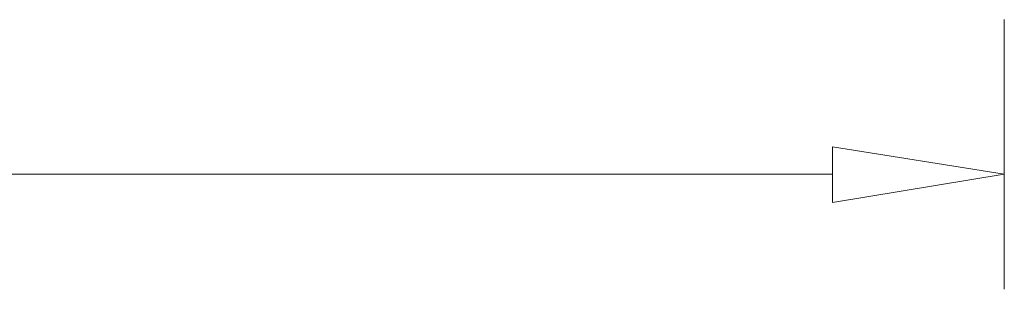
# Model space of a CAD drawing. Header units: millimetres. Extents: x -91 to 1961, y -1152 to 358.
# Tile 42 of 256: x 62.96 to 80.23, y 105.56 to 110.29. Entities that reach past the tile are written whole.
import ezdxf

# ---------------------------------------------------------------- set-up
doc = ezdxf.new("R2010")
doc.units = ezdxf.units.MM
doc.header["$MEASUREMENT"] = 0
doc.layers.get('0').update_dxf_attribs({"linetype": 'CONTINUOUS'})

msp = doc.modelspace()

# ---------------------------------------------------------------- linework, layer by layer
at = {"color": 7, "linetype": 'Continuous', "lineweight": 5}
for points in [[(80.225, 110.289), (80.225, 105.557), (80.225, 105.557)], [(77.214, 107.079), (77.214, 108.055), (77.214, 108.055)], [(77.214, 108.055), (80.225, 107.575), (80.225, 107.575)], [(77.214, 107.575), (61.033, 107.575), (61.033, 107.575)], [(80.225, 107.575), (77.214, 107.079), (77.214, 107.079)]]:
    msp.add_lwpolyline(points, dxfattribs=at)

doc.saveas('drawing.dxf')
